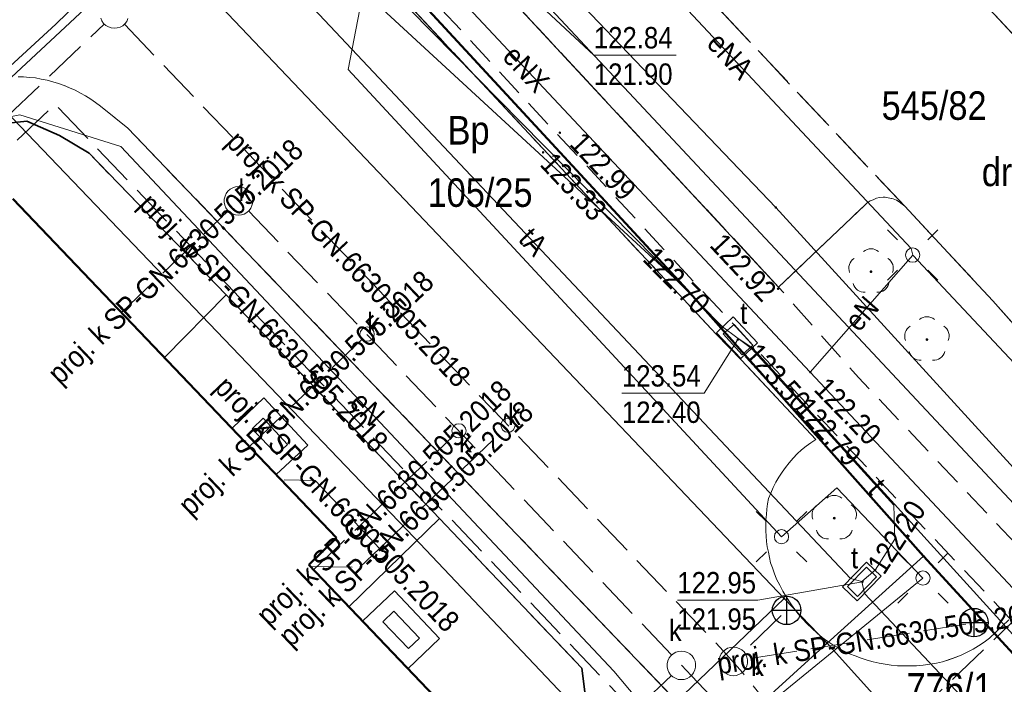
# Model space of a CAD drawing. Header units: metres. Extents: x 0 to 6446955, y 0 to 5658558.
# Tile 74 of 188: x 6440953 to 6440987, y 5654753 to 5654776. Entities that reach past the tile are written whole.
import ezdxf
from ezdxf.enums import TextEntityAlignment as Align

# ---------------------------------------------------------------- set-up
doc = ezdxf.new("R2010")
doc.units = ezdxf.units.M
doc.header["$MEASUREMENT"] = 0
for name, pattern in [('1.0_0.5', [1.5, 1, -0.5]), ('1.5_0.5', [2, 1.5, -0.5]), ('219-500', [0]), ('PRZER3-1', [4, 3, -1])]:
    doc.linetypes.add(name, pattern=pattern)
doc.layers.get('0').update_dxf_attribs({"color": 2, "linetype": 'CONTINUOUS', "lineweight": 5})
for name, color, linetype in [('203-punkt graniczny', 7, 'CONTINUOUS'), ('210-oznaczenie konturu użytku gruntowego', 7, 'CONTINUOUS'), ('211-numer działki ewidencyjnej', 7, 'CONTINUOUS'), ('217-kontur klasyfikacyjny', 7, 'CONTINUOUS'), ('218-kontur użytku gruntowego', 7, 'CONTINUOUS'), ('219-działka ewidencyjna', 7, 'CONTINUOUS'), ('312-budynek ewidencyjny', 7, 'CONTINUOUS'), ('chodnik', 7, 'CONTINUOUS'), ('drzewo liściaste', 7, 'CONTINUOUS'), ('jezdnia', 7, 'CONTINUOUS'), ('komora podziemna', 7, 'CONTINUOUS'), ('krawężnik', 7, 'CONTINUOUS'), ('latarnia', 7, 'CONTINUOUS'), ('ogrodzenie trwałe', 7, 'CONTINUOUS'), ('pikieta sztuczna', 7, 'CONTINUOUS'), ('pikieta sztuczna-Atr2', 7, 'CONTINUOUS'), ('przewód elektroenergetyczny podziemny', 7, 'CONTINUOUS'), ('przewód elektroenergetyczny podziemny-Atr1', 7, 'CONTINUOUS'), ('przewód kanalizacyjny', 7, 'CONTINUOUS'), ('przewód kanalizacyjny - ob. projektowany', 7, 'CONTINUOUS'), ('przewód kanalizacyjny - ob. projektowany-Atr1', 7, 'CONTINUOUS'), ('przewód telekomunikacyjny podziemny', 7, 'CONTINUOUS'), ('przewód telekomunikacyjny podziemny-Atr1', 7, 'CONTINUOUS'), ('przewód wodociągowy - ob. projektowany', 7, 'CONTINUOUS'), ('przewód wodociągowy - ob. projektowany-Atr1', 7, 'CONTINUOUS'), ('rzedna', 7, 'CONTINUOUS'), ('rzedna-Atr2', 7, 'CONTINUOUS'), ('rzedna-Atr3', 7, 'CONTINUOUS'), ('studnia kanalizacyjna - ob. projektowany', 7, 'CONTINUOUS'), ('studnia kanalizacyjna - ob. projektowany-Atr17', 7, 'CONTINUOUS'), ('taras', 7, 'CONTINUOUS'), ('wylot kanału - ob. projektowany', 7, 'CONTINUOUS'), ('właz do komory lub kanału', 7, 'CONTINUOUS'), ('właz do komory lub kanału-Atr17', 7, 'CONTINUOUS')]:
    doc.layers.add(name, color=color, linetype=linetype)
doc.layers.add('z - kartowanie', color=1, linetype='CONTINUOUS', lineweight=5)
doc.layers.add('z - MPZT', color=121, linetype='PRZER3-1', lineweight=18)
doc.styles.add('MapaZas', font='geodezja.shx', dxfattribs={"width": 0.9})
doc.linetypes.add('902-500', pattern='A,3.75,0,[1,ksztalty.shx,S=0.5,R=0,X=0,Y=0],3.75', length=7.5)
doc.linetypes.add('NLZ', pattern='A,3,-1,[35,msgB.shx,S=0.008,R=0,X=-0.5,Y=0],3', length=7)

# ---------------------------------------------------------------- blocks, each defined once
blk = doc.blocks.new('203')
at = {"linetype": 'Continuous', "lineweight": 0}
h = blk.add_hatch(color=0, dxfattribs=at)
edge = h.paths.add_edge_path()
edge.add_arc((0, 0), 0.045, 0, 360)
blk = doc.blocks.new('PW01')
at = {"linetype": 'Continuous', "lineweight": 13}
h = blk.add_hatch(color=0, dxfattribs=at)
edge = h.paths.add_edge_path()
edge.add_arc((0, 0), 0.045, 0, 360)
blk = doc.blocks.new('OP021')
at = {"linetype": 'Continuous', "lineweight": 13}
h = blk.add_hatch(color=0, dxfattribs=at)
edge = h.paths.add_edge_path()
edge.add_arc((0, 0), 0.05, 0, 360)
at = {"color": 0, "linetype": 'Continuous', "lineweight": 13}
for centre, start, end in [((0, 0.4), 49.272, 130.728), ((-0.38, 0.124), 121.308, 202.548), ((0.38, 0.124), 337.452, 58.692), ((-0.235, -0.324), 193.221, 274.871), ((0.235, -0.324), 265.129, 346.779)]:
    blk.add_arc(centre, 0.4, start, end, dxfattribs=at)
blk = doc.blocks.new('SM01')
at = {"color": 0, "linetype": 'Continuous', "lineweight": 13}
for p, q in [((-0.53, 0.531), (-0.883, 0.884)), ((0.531, 0.531), (0.884, 0.884)), ((-0.53, -0.53), (-0.883, -0.883)), ((0.531, -0.53), (0.884, -0.883))]:
    blk.add_line(p, q, dxfattribs=at)
blk.add_circle((0, 0), 0.25, dxfattribs=at)
blk = doc.blocks.new('US15')
at = {"color": 0, "linetype": 'Continuous', "lineweight": 13}
blk.add_circle((0, 0), 0.25, dxfattribs=at)
blk = doc.blocks.new('SUKE')
at = {"color": 0, "linetype": 'Continuous'}
for p, q in [((0, 0.5), (0, -0.5)), ((-0.5, 0), (0.5, 0))]:
    blk.add_line(p, q, dxfattribs=at)
blk.add_circle((-0.001, -0.001), 0.5, dxfattribs=at)

msp = doc.modelspace()

# ---------------------------------------------------------------- linework, layer by layer
at = {"layer": '217-kontur klasyfikacyjny', "color": 3, "linetype": 'Continuous', "lineweight": 13, "flags": 128}
for points in [[(6440984.25, 5654757.15), (6440980.87, 5654754.1)], [(6440996.06, 5654744.3), (6440984.25, 5654757.15)], [(6440980.87, 5654754.1), (6440990.13, 5654743.83)]]:
    msp.add_lwpolyline(points, dxfattribs=at)
at = {"layer": '218-kontur użytku gruntowego', "color": 3, "linetype": 'Continuous', "lineweight": 13, "flags": 128}
for points in [[(6440956.42, 5654779.78), (6440979.36, 5654755.67)], [(6440979.36, 5654755.67), (6440956.42, 5654779.78)], [(6440975.96, 5654766.48), (6440964.09, 5654777.43)], [(6440964.09, 5654777.43), (6440975.96, 5654766.48)], [(6440984.25, 5654757.15), (6440975.96, 5654766.48)], [(6440975.96, 5654766.48), (6440984.25, 5654757.15)], [(6440980.87, 5654754.1), (6440984.25, 5654757.15)], [(6440984.25, 5654757.15), (6440980.87, 5654754.1)], [(6440996.06, 5654744.3), (6440984.25, 5654757.15)], [(6440984.25, 5654757.15), (6440996.06, 5654744.3)], [(6440979.36, 5654755.67), (6440980.87, 5654754.1)], [(6440980.87, 5654754.1), (6440979.36, 5654755.67)], [(6440990.13, 5654743.83), (6440980.87, 5654754.1)], [(6440980.87, 5654754.1), (6440990.13, 5654743.83)]]:
    msp.add_lwpolyline(points, dxfattribs=at)
at = {"layer": '219-działka ewidencyjna', "color": 3, "linetype": '219-500', "lineweight": 13}
for points in [[(6440950.563, 5654799.146), (6440979.07, 5654769.37)], [(6440939.343, 5654717.41), (6440979.36, 5654755.67)]]:
    msp.add_lwpolyline(points, dxfattribs=at)
at = {"layer": '219-działka ewidencyjna', "color": 3, "linetype": '219-500', "lineweight": 13, "flags": 128}
for points in [[(6440979.36, 5654755.67), (6440956.42, 5654779.78)], [(6440975.96, 5654766.48), (6440964.09, 5654777.43)], [(6440979.07, 5654769.37), (6441020.15, 5654724.4)], [(6440984.25, 5654757.15), (6440975.96, 5654766.48)], [(6440980.87, 5654754.1), (6440984.25, 5654757.15)], [(6440996.06, 5654744.3), (6440984.25, 5654757.15)], [(6440980.87, 5654754.1), (6440979.36, 5654755.67)], [(6440980.87, 5654754.1), (6440951.74, 5654727.59)], [(6440980.87, 5654754.1), (6440990.13, 5654743.83)]]:
    msp.add_lwpolyline(points, dxfattribs=at)
at = {"layer": '312-budynek ewidencyjny', "color": 7, "linetype": 'Continuous', "lineweight": 50, "flags": 128}
for points in [[(6440952.32, 5654769.67), (6440963.67, 5654757.79)], [(6440963.67, 5654757.79), (6440962.7, 5654756.84)], [(6440962.7, 5654756.84), (6440968.82, 5654750.43)]]:
    msp.add_lwpolyline(points, dxfattribs=at)
at = {"layer": 'chodnik', "color": 7, "linetype": '1.0_0.5', "lineweight": 13, "flags": 128}
msp.add_lwpolyline([(6440980.53, 5654762.09), (6440987.28, 5654754.96), (6440987.44, 5654755.1), (6440987.65, 5654755.28), (6440987.85, 5654755.46), (6440988.04, 5654755.64), (6440988.23, 5654755.83), (6440988.42, 5654756.02), (6440988.61, 5654756.22), (6440988.69, 5654756.31), (6440981.97, 5654763.41), (6440979.17, 5654766.58), (6440961.9, 5654785.16), (6440960.55, 5654786.59), (6440955.77, 5654791.75), (6440951.12, 5654796.56), (6440949.8, 5654795.26)], close=True, dxfattribs=at)
at = {"layer": 'chodnik', "color": 7, "linetype": '1.0_0.5', "lineweight": 13}
for points in [[(6440977.06, 5654750.53), (6440956.35, 5654772.15), (6440955.39, 5654772.92), (6440955.22, 5654773.05), (6440955.05, 5654773.17), (6440954.87, 5654773.28), (6440954.69, 5654773.38), (6440954.5, 5654773.48), (6440954.31, 5654773.56), (6440954.15, 5654773.63), (6440953.92, 5654773.71), (6440953.72, 5654773.77), (6440953.52, 5654773.83), (6440953.31, 5654773.87), (6440953.11, 5654773.91), (6440952.9, 5654773.93), (6440952.69, 5654773.95), (6440952.51, 5654773.95)], [(6440951.59, 5654772.26), (6440952.81, 5654772.39), (6440953.95, 5654771.89), (6440954.99, 5654771.27), (6440959.8, 5654766.31), (6440967.28, 5654758.47), (6440972.27, 5654753.22), (6440972.52, 5654751.27), (6440966.46, 5654745.53), (6440961.89, 5654741.19), (6440958.59, 5654738.08), (6440955.67, 5654735.26), (6440949.88, 5654729.7)]]:
    msp.add_lwpolyline(points, dxfattribs=at)
at = {"layer": 'jezdnia', "color": 7, "linetype": '1.5_0.5', "lineweight": 13}
for points in [[(6441108.04, 5654645.68), (6441101.99, 5654652.14), (6441088.28, 5654667.32), (6441069.91, 5654686.77), (6441069.5, 5654687.22), (6441045.72, 5654712.8), (6441044.23, 5654714.4), (6441037.02, 5654722.12), (6441014.05, 5654746.81), (6441013.69, 5654747.24), (6440979.44, 5654783.96), (6440979.03, 5654784.41), (6440958.525, 5654806.447)], [(6440953.435, 5654801.78), (6440964.82, 5654789.35), (6440983.59, 5654769.41), (6440986.02, 5654766.81), (6440986.68, 5654766.1), (6440989.64, 5654762.78), (6440998.11, 5654753.44), (6441004.18, 5654747.07), (6441022.71, 5654727.16), (6441022.79, 5654727.07), (6441022.86, 5654726.99), (6441023.7, 5654726.09), (6441028.12, 5654721.42), (6441028.19, 5654721.35), (6441028.28, 5654721.25), (6441028.36, 5654721.16), (6441028.61, 5654720.89), (6441038.05, 5654710.82), (6441038.2, 5654710.67), (6441038.35, 5654710.5), (6441039.21, 5654709.5), (6441111.88, 5654631.28)], [(6440987.24, 5654754.92), (6440986.56, 5654754.28), (6440986.38, 5654754.14), (6440986.18, 5654754.01), (6440985.99, 5654753.89), (6440985.78, 5654753.78), (6440985.57, 5654753.68), (6440985.29, 5654753.57), (6440984.92, 5654753.45), (6440984.7, 5654753.4), (6440984.47, 5654753.36), (6440984.24, 5654753.33), (6440984.01, 5654753.31), (6440983.78, 5654753.3), (6440983.56, 5654753.3), (6440983.34, 5654753.31), (6440983.12, 5654753.33), (6440982.91, 5654753.36), (6440982.69, 5654753.4), (6440982.48, 5654753.44), (6440982.27, 5654753.5), (6440982.06, 5654753.57), (6440981.85, 5654753.65), (6440981.65, 5654753.73), (6440981.45, 5654753.83), (6440981.26, 5654753.93), (6440981.07, 5654754.04), (6440980.89, 5654754.16), (6440980.7, 5654754.3), (6440980.52, 5654754.45), (6440980.34, 5654754.61), (6440980.17, 5654754.78), (6440980.01, 5654754.95), (6440979.85, 5654755.13), (6440979.78, 5654755.22), (6440979.7, 5654755.32), (6440979.57, 5654755.51), (6440979.44, 5654755.71), (6440979.32, 5654755.92), (6440979.21, 5654756.13), (6440979.1, 5654756.34), (6440979.01, 5654756.56), (6440978.95, 5654756.74), (6440978.89, 5654756.92), (6440978.85, 5654757.1), (6440978.81, 5654757.29), (6440978.77, 5654757.48), (6440978.75, 5654757.66), (6440978.73, 5654757.85), (6440978.72, 5654758.04), (6440978.72, 5654758.23), (6440978.72, 5654758.42), (6440978.74, 5654758.61), (6440978.76, 5654758.8), (6440978.78, 5654758.98), (6440978.82, 5654759.17), (6440978.9, 5654759.36), (6440978.98, 5654759.55), (6440979.07, 5654759.74), (6440979.18, 5654759.92), (6440979.29, 5654760.09), (6440979.41, 5654760.26), (6440979.54, 5654760.42), (6440979.68, 5654760.58), (6440979.82, 5654760.73), (6440979.97, 5654760.87), (6440980.13, 5654761), (6440980.3, 5654761.12), (6440980.47, 5654761.24), (6440977.87, 5654764.02), (6440976.98, 5654764.93), (6440956.78, 5654786.56)], [(6440952.51, 5654773.95), (6440952.69, 5654773.95), (6440952.9, 5654773.93), (6440953.11, 5654773.91), (6440953.31, 5654773.87), (6440953.52, 5654773.83), (6440953.72, 5654773.77), (6440953.92, 5654773.71), (6440954.15, 5654773.63), (6440954.31, 5654773.56), (6440954.5, 5654773.48), (6440954.69, 5654773.38), (6440954.87, 5654773.28), (6440955.05, 5654773.17), (6440955.22, 5654773.05), (6440955.39, 5654772.92), (6440956.35, 5654772.15), (6440977.06, 5654750.53)]]:
    msp.add_lwpolyline(points, dxfattribs=at)
at = {"layer": 'jezdnia', "color": 7, "linetype": '1.5_0.5', "lineweight": 13, "flags": 128}
msp.add_lwpolyline([(6440983.59, 5654769.41), (6440964.82, 5654789.35), (6440964.91, 5654789.25), (6440965.03, 5654789.03), (6440965.09, 5654788.8), (6440965.1, 5654788.56), (6440965.04, 5654788.32), (6440964.94, 5654788.11), (6440964.79, 5654787.93), (6440961.9, 5654785.16), (6440979.17, 5654766.58), (6440982.19, 5654769.45), (6440982.28, 5654769.53), (6440982.38, 5654769.6), (6440982.48, 5654769.64), (6440982.6, 5654769.69), (6440982.71, 5654769.72), (6440982.83, 5654769.73), (6440982.91, 5654769.73), (6440983.07, 5654769.7), (6440983.19, 5654769.67), (6440983.3, 5654769.63), (6440983.4, 5654769.57), (6440983.5, 5654769.49)], close=True, dxfattribs=at)
at = {"layer": 'komora podziemna', "color": 30, "linetype": 'Continuous', "lineweight": 13, "flags": 128}
for points in [[(6440977.57, 5654765.54), (6440978.43, 5654764.62), (6440977.85, 5654764.08), (6440976.99, 5654764.98)], [(6440981.41, 5654756.07), (6440982.25, 5654756.94), (6440982.76, 5654756.45), (6440981.92, 5654755.58)]]:
    msp.add_lwpolyline(points, close=True, dxfattribs=at)
at = {"layer": 'krawężnik', "color": 7, "linetype": 'Continuous', "lineweight": 13}
for points in [[(6440958.525, 5654806.447), (6440979.03, 5654784.41), (6440979.44, 5654783.96), (6441013.69, 5654747.24)], [(6440987.24, 5654754.92), (6440986.56, 5654754.28), (6440986.38, 5654754.14), (6440986.18, 5654754.01), (6440985.99, 5654753.89), (6440985.78, 5654753.78), (6440985.57, 5654753.68), (6440985.36, 5654753.6), (6440985.14, 5654753.52), (6440984.92, 5654753.45), (6440984.7, 5654753.4), (6440984.47, 5654753.36), (6440984.24, 5654753.33), (6440984.01, 5654753.31), (6440983.78, 5654753.3), (6440983.56, 5654753.3), (6440983.34, 5654753.31), (6440983.12, 5654753.33), (6440982.91, 5654753.36), (6440982.69, 5654753.4), (6440982.48, 5654753.44), (6440982.27, 5654753.5), (6440982.06, 5654753.57), (6440981.85, 5654753.65), (6440981.65, 5654753.73), (6440981.45, 5654753.83), (6440981.26, 5654753.93), (6440981.07, 5654754.04), (6440980.89, 5654754.16), (6440980.7, 5654754.3), (6440980.52, 5654754.45), (6440980.34, 5654754.61), (6440980.17, 5654754.78), (6440980.01, 5654754.95), (6440979.85, 5654755.13), (6440979.7, 5654755.32), (6440979.57, 5654755.51), (6440979.44, 5654755.71), (6440979.32, 5654755.92), (6440979.21, 5654756.13), (6440979.1, 5654756.34), (6440979.01, 5654756.56), (6440978.95, 5654756.74), (6440978.89, 5654756.92), (6440978.85, 5654757.1), (6440978.81, 5654757.29), (6440978.77, 5654757.48), (6440978.75, 5654757.66), (6440978.73, 5654757.85), (6440978.72, 5654758.04), (6440978.72, 5654758.23), (6440978.72, 5654758.42), (6440978.74, 5654758.61), (6440978.76, 5654758.8), (6440978.78, 5654758.98), (6440978.82, 5654759.17), (6440978.9, 5654759.36), (6440978.98, 5654759.55), (6440979.07, 5654759.74), (6440979.18, 5654759.92), (6440979.29, 5654760.09), (6440979.41, 5654760.26), (6440979.54, 5654760.42), (6440979.68, 5654760.58), (6440979.82, 5654760.73), (6440979.97, 5654760.87), (6440980.13, 5654761), (6440980.3, 5654761.12), (6440980.47, 5654761.24), (6440977.87, 5654764.02), (6440976.98, 5654764.93), (6440956.78, 5654786.56)], [(6440952.51, 5654773.95), (6440952.69, 5654773.95), (6440952.9, 5654773.93), (6440953.11, 5654773.91), (6440953.31, 5654773.87), (6440953.52, 5654773.83), (6440953.72, 5654773.77), (6440953.92, 5654773.71), (6440954.12, 5654773.64), (6440954.31, 5654773.56), (6440954.5, 5654773.48), (6440954.69, 5654773.38), (6440954.87, 5654773.28), (6440955.05, 5654773.17), (6440955.22, 5654773.05), (6440955.39, 5654772.92), (6440956.35, 5654772.15), (6440977.06, 5654750.53)]]:
    msp.add_lwpolyline(points, dxfattribs=at)
at = {"layer": 'krawężnik', "color": 7, "linetype": 'Continuous', "lineweight": 13, "flags": 128}
for points in [[(6440961.9, 5654785.16), (6440979.17, 5654766.58), (6440982.19, 5654769.45), (6440982.28, 5654769.53), (6440982.38, 5654769.6), (6440982.48, 5654769.64), (6440982.6, 5654769.69), (6440982.71, 5654769.72), (6440982.83, 5654769.73), (6440982.91, 5654769.73), (6440983.07, 5654769.7), (6440983.19, 5654769.67), (6440983.3, 5654769.63), (6440983.4, 5654769.57), (6440983.5, 5654769.49), (6440983.59, 5654769.41)], [(6440989.64, 5654762.78), (6440986.68, 5654766.1), (6440986.02, 5654766.81), (6440983.59, 5654769.41)]]:
    msp.add_lwpolyline(points, dxfattribs=at)
at = {"layer": 'ogrodzenie trwałe', "color": 7, "linetype": '902-500', "lineweight": 35, "flags": 128}
for points in [[(6440947.04, 5654762.56), (6440944.06, 5654765.67), (6440948.62, 5654770.16), (6440950.51, 5654771.85), (6440951.59, 5654772.26), (6440952.81, 5654772.39), (6440953.95, 5654771.89), (6440954.99, 5654771.27), (6440959.8, 5654766.31)], [(6440959.8, 5654766.31), (6440957.64, 5654764.11)], [(6440959.8, 5654766.31), (6440967.28, 5654758.47)], [(6440967.28, 5654758.47), (6440964.1, 5654755.37)], [(6440967.28, 5654758.47), (6440972.27, 5654753.22), (6440972.52, 5654751.27), (6440966.46, 5654745.53)]]:
    msp.add_lwpolyline(points, dxfattribs=at)
at = {"layer": 'przewód elektroenergetyczny podziemny', "color": 1, "linetype": 'Continuous', "lineweight": 13}
for points in [[(6440944.064, 5654793.188), (6440946.33, 5654790.53), (6440947.53, 5654788.53), (6440951.18, 5654784.24), (6440955.88, 5654779.07), (6440956.17, 5654778.41), (6440955.4, 5654777.33), (6440953.83, 5654775.79), (6440948.55, 5654770.96), (6440943.25, 5654765.98), (6440935.85, 5654774.3)], [(6440964.82, 5654778.08), (6440964.08, 5654774.2), (6440979.27, 5654757.83), (6440981.21, 5654759.54), (6440984.23, 5654756.38), (6440975.58, 5654749.32), (6440972.87, 5654749.59), (6440969.15, 5654746.05), (6440955.95, 5654733.55), (6440942.52, 5654720.81), (6440939.159, 5654717.611)]]:
    msp.add_lwpolyline(points, dxfattribs=at)
at = {"layer": 'przewód elektroenergetyczny podziemny', "color": 1, "linetype": 'Continuous', "lineweight": 13, "flags": 128}
for points in [[(6440964.35, 5654788.72), (6440983.82, 5654767.93), (6440983.87, 5654767.7)], [(6440980.28, 5654763.6), (6440960.35, 5654784.85)], [(6440984.63, 5654739.73), (6440973.39, 5654753.12), (6440956.1, 5654771.51), (6440952.56, 5654772.62), (6440949.8, 5654772.07), (6440934.55, 5654757.4), (6440934.78, 5654756.64), (6440930.25, 5654752.06), (6440929.77, 5654752.06), (6440929.3, 5654752.52)], [(6440980.28, 5654763.6), (6440983.87, 5654767.7)], [(6440983.87, 5654767.7), (6441003.63, 5654746.66), (6441003.68, 5654746.45)], [(6441000.03, 5654742.56), (6440980.28, 5654763.6)]]:
    msp.add_lwpolyline(points, dxfattribs=at)
at = {"layer": 'przewód kanalizacyjny', "color": 34, "linetype": 'Continuous', "lineweight": 13, "flags": 128}
msp.add_lwpolyline([(6441005.55, 5654739.63), (6440970.84, 5654776.69)], dxfattribs=at)
at = {"layer": 'przewód kanalizacyjny - ob. projektowany', "color": 34, "linetype": '1.5_0.5', "lineweight": 13, "flags": 128}
for points in [[(6440937.55, 5654743.28), (6440933.23, 5654750.6), (6440933.21, 5654751.47), (6440936.17, 5654757.09), (6440936.77, 5654757.87), (6440950.82, 5654771.31), (6440955.53, 5654775.81)], [(6440956.23, 5654775.79), (6440969.51, 5654761.91), (6440969.85, 5654761.55), (6440977.24, 5654753.82), (6440977.9, 5654753.07), (6440982.73, 5654747.09)], [(6440956.13, 5654765.69), (6440959.88, 5654769.26)], [(6440960.58, 5654769.25), (6440964.56, 5654765.1), (6440964.91, 5654764.74), (6440967.78, 5654761.72), (6440968.13, 5654761.35), (6440975.42, 5654753.68), (6440976.11, 5654752.96), (6440981.18, 5654747.63), (6440981.85, 5654746.88), (6440987.29, 5654740.33), (6440987.94, 5654739.6), (6440995.55, 5654731.65), (6440996.24, 5654730.93), (6441002.37, 5654724.44), (6441003.06, 5654723.71), (6441014.2, 5654711.99), (6441014.19, 5654711.29), (6441004.55, 5654702.12), (6441003.82, 5654701.44), (6440997.34, 5654695.41), (6440996.61, 5654694.73), (6440991.42, 5654689.92), (6440991.06, 5654689.58), (6440986.02, 5654684.9), (6440985.65, 5654684.56), (6440978.44, 5654677.86), (6440977.72, 5654677.88), (6440974.72, 5654681.03)], [(6440960.62, 5654760.99), (6440964.56, 5654764.74)], [(6440965.18, 5654757.42), (6440969.5, 5654761.55)], [(6440962.86, 5654756.67), (6440967.77, 5654761.36)], [(6440961.83, 5654759.82), (6440962.92, 5654759.8)], [(6440962.92, 5654759.8), (6440965.18, 5654757.42)], [(6440964.49, 5654756.76), (6440965.18, 5654757.42)], [(6440962.72, 5654756.79), (6440964.49, 5654756.76)], [(6440979.26, 5654755.07), (6440977.95, 5654753.81)], [(6440985.73, 5654754.77), (6440978.08, 5654753.54)]]:
    msp.add_lwpolyline(points, dxfattribs=at)
at = {"layer": 'przewód kanalizacyjny - ob. projektowany', "color": 34, "linetype": '1.5_0.5', "lineweight": 13}
msp.add_lwpolyline([(6440975.41, 5654752.97), (6440965.66, 5654743.63), (6440964.94, 5654742.93), (6440958.54, 5654736.82), (6440957.82, 5654736.13), (6440952.88, 5654731.42), (6440952.16, 5654730.73), (6440947.55, 5654726.32), (6440946.82, 5654725.63), (6440939.69, 5654718.82), (6440939.33, 5654718.47), (6440938.819, 5654717.982)], dxfattribs=at)
at = {"layer": 'przewód telekomunikacyjny podziemny', "color": 30, "linetype": 'Continuous', "lineweight": 13}
msp.add_lwpolyline([(6440947.572, 5654796.405), (6440961.53, 5654781.1), (6440977.2, 5654765.18), (6440977.71, 5654764.81)], dxfattribs=at)
at = {"layer": 'przewód telekomunikacyjny podziemny', "color": 30, "linetype": 'Continuous', "lineweight": 13, "flags": 128}
for points in [[(6440934.95, 5654757.81), (6440935.15, 5654758), (6440958.94, 5654780.16), (6440959.47, 5654780.49)], [(6440959.47, 5654780.49), (6440959.45, 5654779.98), (6440981.69, 5654756.36), (6440982.09, 5654756.26), (6440982.18, 5654755.84), (6440992.17, 5654745.23), (6440992.52, 5654745.06), (6440992.13, 5654744.58), (6440969.09, 5654721.86), (6440968.87, 5654721.65)], [(6441016.45, 5654722.92), (6441015.79, 5654723.22), (6441009.6, 5654729.81), (6440996.73, 5654744.11), (6440978.27, 5654764.44), (6440977.71, 5654764.81)], [(6440977.71, 5654764.81), (6440978.22, 5654764.43), (6440983.21, 5654758.94), (6440983.25, 5654757.74), (6440982.55, 5654756.66), (6440982.09, 5654756.26)]]:
    msp.add_lwpolyline(points, dxfattribs=at)
at = {"layer": 'przewód wodociągowy - ob. projektowany', "color": 5, "linetype": '1.5_0.5', "lineweight": 13, "flags": 128}
msp.add_lwpolyline([(6440951.19, 5654752.68), (6440950.28, 5654751.8), (6440946.06, 5654751.72), (6440939.11, 5654759.07), (6440953.8, 5654772.99), (6440974.82, 5654750.96), (6440975.65, 5654750.09), (6440978.27, 5654747.33), (6440978.6, 5654746.99), (6440978.86, 5654746.71)], dxfattribs=at)
at = {"layer": 'przewód wodociągowy - ob. projektowany', "color": 5, "linetype": '1.5_0.5', "lineweight": 13}
msp.add_lwpolyline([(6441003.7, 5654770.45), (6440978.86, 5654746.71), (6440962.42, 5654730.95), (6440952.79, 5654721.8), (6440952.75, 5654721.76), (6440943.486, 5654712.885)], dxfattribs=at)
at = {"layer": 'rzedna-Atr2', "color": 7, "lineweight": 13, "flags": 128}
for points in [[(6440970.69, 5654776.56), (6440972.69, 5654774.71), (6440975.576, 5654774.71)], [(6440977.74, 5654764.74), (6440976.56, 5654762.86), (6440973.674, 5654762.86)], [(6440982.11, 5654756.25), (6440978.44, 5654755.61), (6440975.618, 5654755.61)]]:
    msp.add_lwpolyline(points, dxfattribs=at)
at = {"layer": 'studnia kanalizacyjna - ob. projektowany', "color": 34, "linetype": 'Continuous', "lineweight": 13, "flags": 128}
msp.add_lwpolyline([(6440956.35, 5654775.99), (6440956.31, 5654775.89), (6440956.25, 5654775.81), (6440956.17, 5654775.74), (6440956.08, 5654775.69), (6440955.98, 5654775.66), (6440955.87, 5654775.65), (6440955.77, 5654775.66), (6440955.67, 5654775.7), (6440955.58, 5654775.75), (6440955.5, 5654775.82), (6440955.44, 5654775.91), (6440955.4, 5654776)], dxfattribs=at)
for points in [[(6440959.85, 5654769.27), (6440959.79, 5654769.36), (6440959.75, 5654769.45), (6440959.73, 5654769.55), (6440959.73, 5654769.66), (6440959.76, 5654769.76), (6440959.8, 5654769.86), (6440959.86, 5654769.94), (6440959.94, 5654770.01), (6440960.03, 5654770.06), (6440960.13, 5654770.09), (6440960.24, 5654770.1), (6440960.34, 5654770.09), (6440960.44, 5654770.05), (6440960.53, 5654770), (6440960.61, 5654769.93), (6440960.67, 5654769.84), (6440960.71, 5654769.75), (6440960.73, 5654769.65), (6440960.73, 5654769.54), (6440960.7, 5654769.44), (6440960.66, 5654769.34), (6440960.6, 5654769.26), (6440960.52, 5654769.19), (6440960.43, 5654769.14), (6440960.33, 5654769.11), (6440960.22, 5654769.1), (6440960.12, 5654769.11), (6440960.02, 5654769.15), (6440959.93, 5654769.2)], [(6440977.2, 5654753.13), (6440977.14, 5654753.22), (6440977.1, 5654753.31), (6440977.08, 5654753.41), (6440977.08, 5654753.52), (6440977.11, 5654753.62), (6440977.15, 5654753.72), (6440977.21, 5654753.8), (6440977.29, 5654753.87), (6440977.38, 5654753.92), (6440977.48, 5654753.95), (6440977.59, 5654753.96), (6440977.69, 5654753.95), (6440977.79, 5654753.91), (6440977.88, 5654753.86), (6440977.96, 5654753.79), (6440978.02, 5654753.7), (6440978.06, 5654753.61), (6440978.08, 5654753.51), (6440978.08, 5654753.4), (6440978.05, 5654753.3), (6440978.01, 5654753.2), (6440977.95, 5654753.12), (6440977.87, 5654753.05), (6440977.78, 5654753), (6440977.68, 5654752.97), (6440977.57, 5654752.96), (6440977.47, 5654752.97), (6440977.37, 5654753.01), (6440977.28, 5654753.06)], [(6440975.46, 5654752.92), (6440975.38, 5654752.99), (6440975.32, 5654753.08), (6440975.28, 5654753.17), (6440975.26, 5654753.27), (6440975.26, 5654753.38), (6440975.29, 5654753.48), (6440975.33, 5654753.58), (6440975.39, 5654753.66), (6440975.47, 5654753.73), (6440975.56, 5654753.78), (6440975.66, 5654753.81), (6440975.77, 5654753.82), (6440975.87, 5654753.81), (6440975.97, 5654753.77), (6440976.06, 5654753.72), (6440976.14, 5654753.65), (6440976.2, 5654753.56), (6440976.24, 5654753.47), (6440976.26, 5654753.37), (6440976.26, 5654753.26), (6440976.23, 5654753.16), (6440976.19, 5654753.06), (6440976.13, 5654752.98), (6440976.05, 5654752.91), (6440975.96, 5654752.86), (6440975.86, 5654752.83), (6440975.75, 5654752.82), (6440975.65, 5654752.83), (6440975.55, 5654752.87)]]:
    msp.add_lwpolyline(points, close=True, dxfattribs=at)
at = {"layer": 'taras', "color": 0, "lineweight": 13}
for p, q in [((6440960.01, 5654761.63), (6440961.12, 5654762.7)), ((6440961.12, 5654762.7), (6440962.66, 5654761.04)), ((6440960.715, 5654761.614), (6440961.1, 5654761.986)), ((6440961.1, 5654761.986), (6440961.953, 5654761.067)), ((6440961.55, 5654760.01), (6440960.01, 5654761.63)), ((6440961.572, 5654760.713), (6440960.715, 5654761.614)), ((6440962.66, 5654761.04), (6440961.55, 5654760.01)), ((6440961.953, 5654761.067), (6440961.572, 5654760.713)), ((6440964.58, 5654754.87), (6440965.7, 5654755.93)), ((6440965.7, 5654755.93), (6440967.28, 5654754.26)), ((6440965.288, 5654754.852), (6440965.681, 5654755.223)), ((6440965.681, 5654755.223), (6440966.575, 5654754.278)), ((6440966.17, 5654753.2), (6440964.58, 5654754.87)), ((6440966.187, 5654753.908), (6440965.288, 5654754.852)), ((6440967.28, 5654754.26), (6440966.17, 5654753.2)), ((6440966.575, 5654754.278), (6440966.187, 5654753.908))]:
    msp.add_line(p, q, dxfattribs=at)
at = {"layer": 'właz do komory lub kanału', "color": 7, "linetype": 'Continuous', "lineweight": 13, "flags": 128}
for points in [[(6440977.22, 5654764.94), (6440977.61, 5654765.27), (6440978.26, 5654764.54), (6440977.89, 5654764.2)], [(6440982.25, 5654756.76), (6440982.6, 5654756.42), (6440981.94, 5654755.74), (6440981.59, 5654756.08)]]:
    msp.add_lwpolyline(points, close=True, dxfattribs=at)
at = {"layer": 'z - MPZT', "linetype": 'Continuous', "lineweight": 50}
msp.add_lwpolyline([(6441155.76, 5654512.154), (6441170.17, 5654526.9), (6441155.84, 5654540.84), (6441168.61, 5654553.86), (6441133.22, 5654592.61), (6441106.62, 5654620.73), (6441092.95, 5654635.37), (6441030.23, 5654702.09), (6441032.251, 5654703.98), (6441022.29, 5654714.63), (6441016.51, 5654720.91), (6440996.06, 5654744.3), (6440984.25, 5654757.15), (6440975.96, 5654766.48), (6440959.13, 5654784.684)], dxfattribs=at)
at = {"layer": 'z - MPZT', "linetype": 'NLZ', "lineweight": 35}
msp.add_lwpolyline([(6440948.839, 5654776.109), (6440966.374, 5654757.819), (6441024.375, 5654696.638)], dxfattribs=at)

# ---------------------------------------------------------------- block references
at = {"layer": '203-punkt graniczny', "color": 3, "linetype": 'Continuous', "lineweight": 13}
for p in [(6440979.07, 5654769.37), (6440975.96, 5654766.48), (6440984.25, 5654757.15), (6440979.36, 5654755.67), (6440980.87, 5654754.1)]:
    msp.add_blockref('203', p, dxfattribs=at)
at = {"layer": 'drzewo liściaste', "color": 94, "linetype": 'Continuous', "lineweight": 13}
for p in [(6440982.41, 5654767.12), (6440984.37, 5654764.74), (6440981.12, 5654758.48)]:
    msp.add_blockref('OP021', p, dxfattribs=at)
at = {"layer": 'latarnia', "color": 7, "linetype": 'Continuous', "lineweight": 13}
for p in [(6440983.87, 5654767.7), (6440979.27, 5654757.83), (6440984.23, 5654756.38)]:
    msp.add_blockref('SM01', p, dxfattribs=at)
at = {"layer": 'pikieta sztuczna', "color": 7, "linetype": 'Continuous', "lineweight": 13}
msp.add_blockref('PW01', (6440979.15, 5654766.52), dxfattribs=at)
at = {"layer": 'rzedna', "color": 30, "linetype": 'Continuous', "lineweight": 13}
for p in [(6440977.2, 5654765.18), (6440977.74, 5654764.74), (6440978.22, 5654764.43), (6440978.27, 5654764.44), (6440982.55, 5654756.66), (6440982.11, 5654756.25)]:
    msp.add_blockref('PW01', p, dxfattribs=at)
at = {"layer": 'rzedna', "color": 1, "linetype": 'Continuous', "lineweight": 13}
msp.add_blockref('PW01', (6440980.28, 5654763.6), dxfattribs=at)
at = {"layer": 'studnia kanalizacyjna - ob. projektowany', "color": 34, "linetype": 'Continuous', "lineweight": 13}
for p in [(6440964.74, 5654764.93), (6440969.68, 5654761.74), (6440967.96, 5654761.54)]:
    msp.add_blockref('US15', p, dxfattribs=at)
at = {"layer": 'wylot kanału - ob. projektowany', "color": 34, "linetype": 'Continuous', "lineweight": 13}
for p in [(6440979.45, 5654755.25), (6440986.02, 5654754.82)]:
    msp.add_blockref('SUKE', p, dxfattribs=at)
at = {"layer": 'z - kartowanie', "color": 7, "linetype": 'Continuous', "lineweight": 13}
for p in [(6440971.5, 5654771.99), (6440970.91, 5654771.3)]:
    msp.add_blockref('PW01', p, dxfattribs=at)

# ---------------------------------------------------------------- texts
at = {"layer": '210-oznaczenie konturu użytku gruntowego', "color": 3, "linetype": 'Continuous', "lineweight": 13, "style": 'MapaZas', "width": 0.9}
for s, p in [('Bp', (6440967.563, 5654771.573)), ('dr', (6440986.293, 5654770.117))]:
    msp.add_text(s, height=1, dxfattribs=at).set_placement(p)
at = {"layer": '211-numer działki ewidencyjnej', "color": 3, "linetype": 'Continuous', "lineweight": 13, "style": 'MapaZas', "width": 0.9}
msp.add_text('545/82', height=1, dxfattribs=at).set_placement((6440982.78, 5654773.44), align=Align.TOP_LEFT)
for s, p in [('105/25', (6440966.86, 5654769.39)), ('776/1', (6440983.655, 5654752.049))]:
    msp.add_text(s, height=1, dxfattribs=at).set_placement(p)
at = {"layer": 'pikieta sztuczna-Atr2', "color": 7, "lineweight": 13, "style": 'MapaZas', "width": 0.9}
msp.add_text('122.92', height=0.75, rotation=313.15, dxfattribs=at).set_placement((6440979.15, 5654766.52), align=Align.TOP_RIGHT)
at = {"layer": 'przewód elektroenergetyczny podziemny-Atr1', "color": 1, "lineweight": 13, "style": 'MapaZas', "width": 0.9}
for s, rotation, p in [('eNA', 313.12, (6440977.48, 5654774.69)), ('eNX', 313.164, (6440970.32, 5654774.23)), ('eN', 48.794, (6440982.08, 5654765.65)), ('eN', 313.234, (6440964.75, 5654762.32))]:
    msp.add_text(s, height=0.75, rotation=rotation, dxfattribs=at).set_placement(p, align=Align.MIDDLE_CENTER)
at = {"layer": 'przewód kanalizacyjny - ob. projektowany-Atr1', "color": 34, "lineweight": 13, "style": 'MapaZas', "width": 0.9}
for rotation, p in [(43.591, (6440958.01, 5654767.48)), (313.36, (6440964.09, 5654767.57)), (43.584, (6440962.59, 5654762.87)), (313.52, (6440963.69, 5654758.98)), (43.687, (6440965.32, 5654759.02)), (43.71, (6440966.09, 5654758.29)), (9.13, (6440982.86, 5654754.31))]:
    msp.add_text('proj. k SP-GN.6630.505.2018', height=0.75, rotation=rotation, dxfattribs=at).set_placement(p, align=Align.MIDDLE_CENTER)
at = {"layer": 'przewód telekomunikacyjny podziemny-Atr1', "color": 30, "lineweight": 13, "style": 'MapaZas', "width": 0.9}
for s, rotation, p in [('tA', 313.276, (6440970.57, 5654768.17)), ('t', 312.269, (6440982.62, 5654759.59))]:
    msp.add_text(s, height=0.75, rotation=rotation, dxfattribs=at).set_placement(p, align=Align.MIDDLE_CENTER)
at = {"layer": 'przewód wodociągowy - ob. projektowany-Atr1', "color": 5, "lineweight": 13, "style": 'MapaZas', "width": 0.9}
msp.add_text('proj. w SP-GN.6630.505.2018', height=0.75, rotation=313.66, dxfattribs=at).set_placement((6440961.11, 5654765.33), align=Align.MIDDLE_CENTER)
at = {"layer": 'rzedna-Atr2', "color": 7, "lineweight": 13, "style": 'MapaZas', "width": 0.9}
for s, p in [('122.84', (6440972.69, 5654774.718)), ('123.54', (6440973.674, 5654762.868)), ('122.95', (6440975.618, 5654755.618))]:
    msp.add_text(s, height=0.75, dxfattribs=at).set_placement(p, align=Align.BOTTOM_LEFT)
at = {"layer": 'rzedna-Atr2', "color": 30, "lineweight": 13, "style": 'MapaZas', "width": 0.9}
for s, rotation, p in [('122.70', 314.546, (6440974.63, 5654767.79)), ('123.50', 312.268, (6440978.22, 5654764.43)), ('122.79', 312.24, (6440980, 5654762.53)), ('122.20', 57.051, (6440982.55, 5654756.66))]:
    msp.add_text(s, height=0.75, rotation=rotation, dxfattribs=at).set_placement(p, align=Align.MIDDLE_LEFT)
at = {"layer": 'rzedna-Atr2', "color": 1, "lineweight": 13, "style": 'MapaZas', "width": 0.9}
msp.add_text('122.20', height=0.75, rotation=314.212, dxfattribs=at).set_placement((6440980.37, 5654762.96))
at = {"layer": 'rzedna-Atr3', "color": 7, "lineweight": 13, "style": 'MapaZas', "width": 0.9}
for s, p in [('121.90', (6440972.69, 5654773.442)), ('122.40', (6440973.674, 5654761.593)), ('121.95', (6440975.618, 5654754.343))]:
    msp.add_text(s, height=0.75, dxfattribs=at).set_placement(p, align=Align.BOTTOM_LEFT)
at = {"layer": 'studnia kanalizacyjna - ob. projektowany-Atr17', "color": 34, "lineweight": 13, "style": 'MapaZas', "width": 0.9}
for p in [(6440960.23, 5654769.6), (6440964.74, 5654764.93), (6440969.68, 5654761.74), (6440975.32, 5654754.17), (6440978.2, 5654752.95)]:
    msp.add_text('k', height=0.75, dxfattribs=at).set_placement(p)
msp.add_text('k', height=0.75, dxfattribs=at).set_placement((6440967.96, 5654761.54), align=Align.TOP_LEFT)
at = {"layer": 'właz do komory lub kanału-Atr17', "color": 7, "lineweight": 13, "style": 'MapaZas', "width": 0.9}
for p in [(6440977.82, 5654765.29), (6440981.71, 5654756.72)]:
    msp.add_text('t', height=0.75, dxfattribs=at).set_placement(p)
at = {"layer": 'z - kartowanie', "color": 7, "lineweight": 13, "style": 'MapaZas', "width": 0.9}
for s, p in [('122.99', (6440971.8, 5654771.567)), ('123.33', (6440970.765, 5654770.854))]:
    msp.add_text(s, height=0.75, rotation=313.1235, dxfattribs=at).set_placement(p)

doc.saveas('drawing.dxf')
